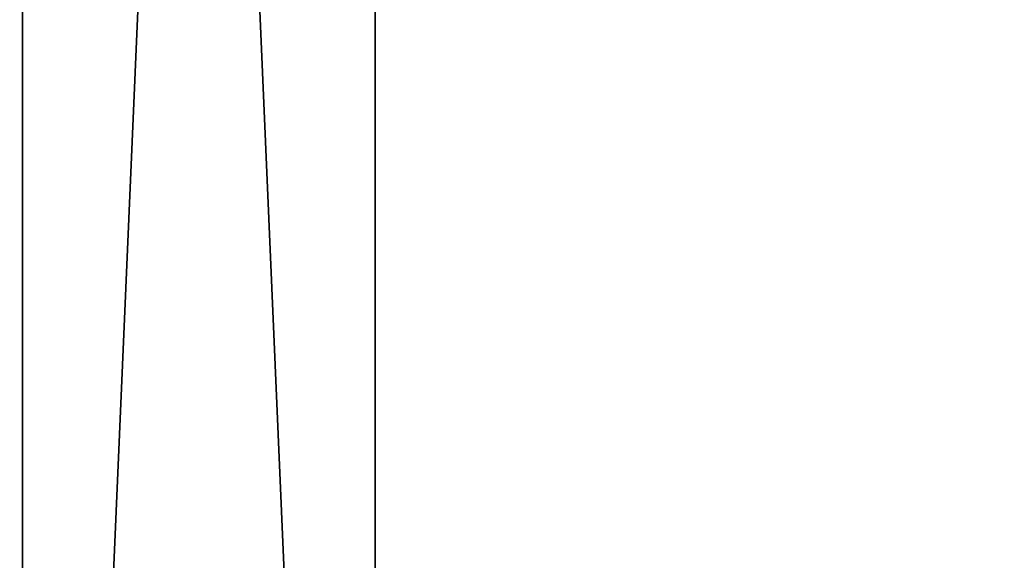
# Model space of a CAD drawing. Header units: inches. Extents: x 491 to 729, y -143 to 65.
# Tile 45 of 240: x 504 to 512, y -93 to -89. Entities that reach past the tile are written whole.
import ezdxf

# ---------------------------------------------------------------- set-up
doc = ezdxf.new("R2010")
doc.units = ezdxf.units.IN
doc.header["$MEASUREMENT"] = 0
doc.layers.add('A-FURN', color=7, linetype='Continuous')
doc.layers.add('CET color Grey23', color=7, linetype='Continuous', true_color=0x393c39)
doc.layers.add('CET color tan', color=7, linetype='Continuous', true_color=0xd4b38d)

# ---------------------------------------------------------------- blocks, each defined once
blk = doc.blocks.new('*C95')
at = {"layer": 'CET color Grey23', "linetype": 'Continuous'}
mesh = blk.add_polyface(dxfattribs=at)
corners = [(31.85, 4.648, 25.744), (-31.85, 4.648, 25.744), (-31.85, 4.648, 27.476), (31.85, 4.648, 27.476), (-31.85, 1.892, 25.744), (-31.85, 1.892, 27.476), (31.85, 1.892, 25.744), (31.85, 1.892, 27.476)]
mesh.append_faces([[corners[k] for k in face] for face in [(0, 2, 3, 0), (1, 5, 2, 1), (1, 6, 4, 1), (5, 3, 2, 5), (4, 7, 5, 4), (6, 3, 7, 6)]], dxfattribs={"vtx0": -1, "vtx3": -1})
mesh.append_faces([[corners[k] for k in face] for face in [(0, 1, 2, 0), (1, 4, 5, 1), (1, 0, 6, 1), (5, 7, 3, 5), (4, 6, 7, 4), (6, 0, 3, 6)]], dxfattribs={"vtx2": -1})
at = {"layer": 'CET color tan', "linetype": 'Continuous'}
mesh = blk.add_polyface(dxfattribs=at)
corners = [(-35, -14.3819, 28.5), (35, -14.3819, 28.5), (35, 14.5, 28.5), (-35, 14.5, 28.5)]
mesh.append_faces([[corners[k] for k in face] for face in [(0, 2, 3, 0)]], dxfattribs={"vtx0": -1, "vtx3": -1})
mesh.append_faces([[corners[k] for k in face] for face in [(0, 1, 2, 0)]], dxfattribs={"vtx2": -1})
mesh = blk.add_polyface(dxfattribs=at)
corners = [(-35, -14.3819, 27.563), (35, 14.5, 27.563), (35, -14.3819, 27.563), (-35, 14.5, 27.563)]
mesh.append_faces([[corners[k] for k in face] for face in [(0, 1, 2, 0)]], dxfattribs={"vtx0": -1, "vtx3": -1})
mesh.append_faces([[corners[k] for k in face] for face in [(0, 3, 1, 0)]], dxfattribs={"vtx2": -1})
blk = doc.blocks.new('*C93')
at = {"layer": 'A-FURN', "linetype": 'Continuous', "rotation": 89.99999999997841}
blk.add_blockref('*C95', (508.6849, -77.7546, 0), dxfattribs=at)

msp = doc.modelspace()

# ---------------------------------------------------------------- block references
at = {"layer": 'A-FURN', "linetype": 'Continuous'}
msp.add_blockref('*C93', (0, 0), dxfattribs=at)

doc.saveas('drawing.dxf')
